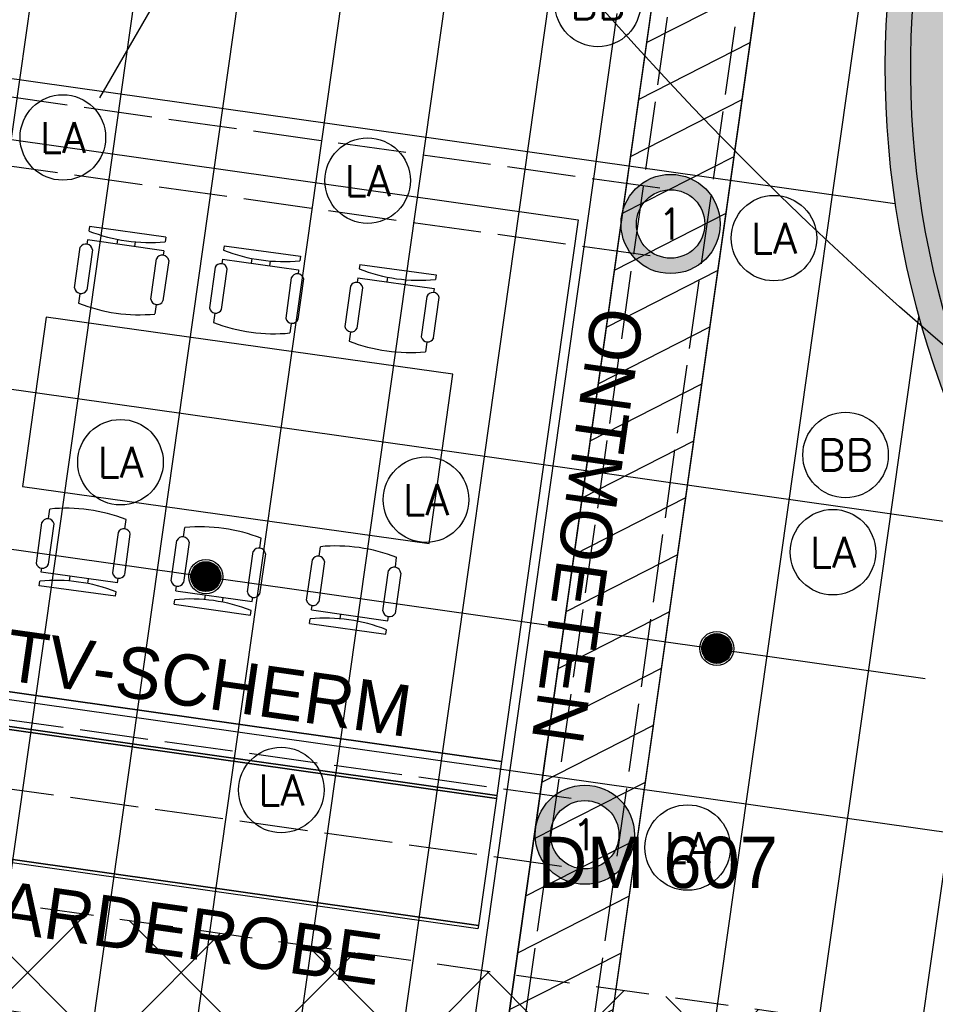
# Model space of a CAD drawing. Header units: millimetres. Extents: x -4107 to 114693, y -37499 to 54671.
# Tile 45 of 156: x 64489 to 69843, y -16246 to -10487. Entities that reach past the tile are written whole.
import ezdxf
from ezdxf.enums import TextEntityAlignment as Align

# ---------------------------------------------------------------- set-up
doc = ezdxf.new("R2010")
doc.units = ezdxf.units.MM
doc.header["$LTSCALE"] = 50
doc.linetypes.add('B0702', pattern=[4.6875, 3.125, -1.5625])
doc.linetypes.add('XREF_06_Vloergoot installaties$0$E_GOOT5', pattern=[10, 8, -2])
for name, color, linetype in [('FOK_ BRANDSLANGHASPELS', 2, 'Continuous'), ('FOK_02B_SOLIDS', 253, 'Continuous'), ('FOK_05---_TEKST_25', 2, 'Continuous'), ('FOK_08---_MAATVOERING', 2, 'Continuous'), ('FOK_22_BINNENWANDEN', 2, 'Continuous'), ('FOK_28_CONSTRUCTIES', 4, 'Continuous'), ('FOK_72_VAST MEUBILAIR', 1, 'Continuous'), ('FOK_82_LOS MEUBILAIR', 1, 'Continuous'), ('XREF_06_PLAFOND$0$AA35RJ8-_HWOLCEMENT', 242, 'Continuous'), ('XREF_06_PLAFOND$0$AA45----_PLAFONDAFW', 1, 'Continuous'), ('XREF_06_PLAFOND$0$AI45----_PLAFONDAFW', 2, 'Continuous'), ('XREF_06_Sprinkler installatie$0$WL$1----', 3, 'Continuous'), ('XREF_06_Sprinkler installatie$0$WL524---', 4, 'Continuous'), ('XREF_06_Sprinkler installatie$0$WL6516--', 4, 'Continuous'), ('XREF_06_verlichting$0$EL6311--', 3, 'Continuous'), ('XREF_06_Vloergoot installaties$0$EL6131--_VG', 3, 'Continuous'), ('XREF_06_Vloergoot installaties$0$EL6222--', 3, 'Continuous'), ('XREF_06_werkset$0$AA28E---_TPGBETON', 242, 'Continuous'), ('XREF_06_werkset$0$AL28E---_TPGBETON', 4, 'Continuous'), ('XREF_06_werkset$0$AZ28E---_TPGBETON', 4, 'Continuous')]:
    doc.layers.add(name, color=color, linetype=linetype)
doc.styles.add('XREF_06_Sprinkler installatie$0$BURO-018', font='simplex.shx', dxfattribs={"height": 180})
doc.styles.add('XREF_06_Sprinkler installatie$0$Standard', font='txt')
doc.styles.add('XREF_06_verlichting$0$BURO-018', font='simplex.shx', dxfattribs={"height": 180})
doc.styles.add('XREF_06_Vloergoot installaties$0$BURO-018', font='simplex.shx', dxfattribs={"height": 180})

# ---------------------------------------------------------------- blocks, each defined once
blk = doc.blocks.new('XREF_06_Sprinkler installatie$0$SP-KOP02')
at = {"color": 0, "linetype": 'Continuous'}
for p, q in [((-0.875, -0.023), (0.023, 0.875)), ((-0.847, -0.219), (0.219, 0.847)), ((-0.843, 0.233), (-0.233, 0.843)), ((-0.786, -0.383), (0.383, 0.786)), ((-0.702, -0.523), (0.523, 0.702)), ((-0.595, -0.641), (0.641, 0.595)), ((-0.469, -0.739), (0.739, 0.469)), ((-0.32, -0.815), (0.815, 0.32)), ((-0.144, -0.863), (0.863, 0.144)), ((0.072, -0.872), (0.872, -0.072)), ((0.381, -0.788), (0.788, -0.381))]:
    blk.add_line(p, q, dxfattribs=at)
at = {"color": 0, "linetype": 'Continuous', "const_width": 0.875}
blk.add_lwpolyline([(-0.438, 0, 1), (0.438, 0, 1)], format="xyb", close=True, dxfattribs=at)
at = {"color": 0, "linetype": 'Continuous'}
for radius in [1, 0.875]:
    blk.add_circle((0, 0), radius, dxfattribs=at)
at = {"color": 0, "linetype": 'Continuous', "style": 'XREF_06_Sprinkler installatie$0$Standard', "flags": 1}
for tag, p in [('SP_MATCODE', (2, 2)), ('SP_TEMP', (2, -3)), ('SP_DOORL', (2, -5)), ('SP_KFACT', (2, -7)), ('SP_SPRHK', (2, -9)), ('SP_KLEP', (2, -11))]:
    blk.add_attdef(tag, p, '', height=1, dxfattribs=at)
blk = doc.blocks.new('XREF_06_Sprinkler installatie$0$LDV4')
at = {"color": 0, "linetype": 'Continuous'}
for p, q in [((-0.25, -0.433), (-2.5, -4.33)), ((-4.5, -7.794), (-6.75, -11.691))]:
    blk.add_line(p, q, dxfattribs=at)
blk.add_lwpolyline([(-0.25, -0.433, 0, 1, 0), (-1.5, -2.598, 1, 1, 0)], format="xyseb", dxfattribs=at)
blk.add_circle((0, 0), 0.5, dxfattribs=at)
at = {"color": 0, "linetype": 'Continuous', "style": 'XREF_06_Sprinkler installatie$0$BURO-018'}
blk.add_attdef('LD_TEXT1', text='', height=1.8, dxfattribs=at).set_placement((-3.5, -6.062), align=Align.MIDDLE)
blk = doc.blocks.new('XREF_06_Sprinkler installatie')
at = {"layer": 'XREF_06_Sprinkler installatie$0$WL524---'}
for p, q in [((66716.7, -19395), (67983.2, -10451.1)), ((61193.5, -13125), (69784.7, -14341.6))]:
    blk.add_line(p, q, dxfattribs=at)
at = {"layer": 'XREF_06_Sprinkler installatie$0$WL$1----'}
ref = blk.add_blockref('XREF_06_Sprinkler installatie$0$LDV4', (65967.9, -9189.6), dxfattribs=dict(at, xscale=150, yscale=150, zscale=150))
ref.add_attrib('LD_TEXT1', 'BSH', dxfattribs={"layer": '0', "color": 1, "linetype": 'Continuous', "height": 180, "style": 'XREF_06_Sprinkler installatie$0$BURO-018'}).set_placement((65442.9, -10098.9), align=Align.MIDDLE)
at = {"layer": 'XREF_06_Sprinkler installatie$0$WL6516--', "xscale": 99.9999999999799, "yscale": 100, "zscale": 100, "rotation": 7.589429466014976}
for p in [(65577, -13744.8), (68565.5, -14164.9)]:
    blk.add_blockref('XREF_06_Sprinkler installatie$0$SP-KOP02', p, dxfattribs=at)
blk = doc.blocks.new('XREF_06_Vloergoot installaties$0$E00415')
at = {"linetype": 'Continuous'}
h = blk.add_hatch(color=0, dxfattribs=at)
edge = h.paths.add_edge_path()
edge.add_arc((0, 0), 2.9, 0, 360)
edge = h.paths.add_edge_path(flags=16)
edge.add_arc((0, 0), 2, 0, 360)
at = {"color": 0, "linetype": 'Continuous'}
for radius in [2.9, 2]:
    blk.add_circle((0, 0), radius, dxfattribs=at)
at = {"color": 0, "linetype": 'Continuous', "style": 'XREF_06_Vloergoot installaties$0$BURO-018'}
for tag, p in [('E_GKAST', (0, 8)), ('E_GROEP', (0, 5)), ('E_SGROEP', (4.5, 5))]:
    blk.add_attdef(tag, text='', height=1.8, dxfattribs=at).set_placement(p, align=Align.MIDDLE)
at = {"color": 0, "linetype": 'Continuous', "style": 'XREF_06_Vloergoot installaties$0$BURO-018', "flags": 1}
for tag, p in [('E_VERMCODE', (13, 5)), ('E_MATCODE', (0, 0))]:
    blk.add_attdef(tag, text='', height=1.8, dxfattribs=at).set_placement(p, align=Align.MIDDLE)
blk = doc.blocks.new('XREF_06_Vloergoot installaties')
at = {"layer": 'XREF_06_Vloergoot installaties$0$EL6131--_VG', "linetype": 'XREF_06_Vloergoot installaties$0$E_GOOT5'}
for p, q in [((67095.6, -18789.1), (74687.3, 34683)), ((67491.6, -18845.3), (75083.3, 34626.8)), ((62389.1, -10651.6), (68323.2, -11484)), ((62333.5, -11047.7), (68267.6, -11880.1)), ((61870.4, -14223.5), (67821.2, -15056.5)), ((61815, -14619.6), (67765.7, -15452.6))]:
    blk.add_line(p, q, dxfattribs=at)
at = {"layer": 'XREF_06_Vloergoot installaties$0$EL6222--'}
ref = blk.add_blockref('XREF_06_Vloergoot installaties$0$E00415', (68295.4, -11682.1), dxfattribs=dict(at, xscale=99.99999999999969, yscale=100, zscale=100, rotation=352.2551880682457))
ref.add_attrib('E_GROEP', '1', dxfattribs={"layer": '0', "color": 1, "linetype": 'Continuous', "height": 180, "style": 'XREF_06_Vloergoot installaties$0$BURO-018'}).set_placement((68295.4, -11682.1), align=Align.MIDDLE)
ref = blk.add_blockref('XREF_06_Vloergoot installaties$0$E00415', (67793.4, -15254.6), dxfattribs=dict(at, xscale=99.99999999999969, yscale=100, zscale=100, rotation=352.2551880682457))
ref.add_attrib('E_GROEP', '1', dxfattribs={"layer": '0', "color": 1, "linetype": 'Continuous', "height": 180, "style": 'XREF_06_Vloergoot installaties$0$BURO-018'}).set_placement((67793.4, -15254.6), align=Align.MIDDLE)
blk = doc.blocks.new('XREF_06_PLAFOND')
at = {"layer": 'XREF_06_PLAFOND$0$AA35RJ8-_HWOLCEMENT'}
h = blk.add_hatch(dxfattribs=at)
h.set_pattern_fill('AR-SAND', color=3, scale=100, style=0)
h.set_pattern_definition([(37.5, (0, 0), (-6.29934, 192.68238), [0, -152, 0, -170, 0, -162.5]), (7.5, (0, 0), (176.9777, 282.2146), [0, -82, 0, -137, 0, -52.5]), (327.5, (-123, 0), (311.4142, 0.5659), [0, -50, 0, -180, 0, -235]), (317.5, (-123, 0), (300.6127, 87.7676), [0, -25, 0, -118, 0, -135])])
edge = h.paths.add_edge_path()
edge.add_line((43127, -14243.3), (58419.3, -19206.1))
edge.add_line((58419.3, -19206.1), (67730.9, 8108.9))
edge.add_arc((59883.2, 10784.2), 8291.1, 341.17601, 446.91022)
edge.add_line((60330.1, 19063.2), (33916.8, 20627.6))
edge.add_line((33916.8, 20627.6), (34420, 20584.8))
edge.add_line((34420, 20584.8), (35543.9, 20485.6))
edge.add_line((35543.9, 20485.6), (36683.3, 20381.7))
edge.add_line((36683.3, 20381.7), (37848.9, 20273.2))
edge.add_line((37848.9, 20273.2), (39050.9, 20148.3))
edge.add_line((39050.9, 20148.3), (40285.1, 19981.6))
edge.add_line((40285.1, 19981.6), (41548.6, 19763.1))
edge.add_line((41548.6, 19763.1), (42829.4, 19472.5))
edge.add_line((42829.4, 19472.5), (44122.5, 19109))
edge.add_line((44122.5, 19109), (45423.2, 18664.8))
edge.add_line((45423.2, 18664.8), (46722.2, 18132.5))
edge.add_line((46722.2, 18132.5), (48008.4, 17504))
edge.add_line((48008.4, 17504), (49268.4, 16772.4))
edge.add_line((49268.4, 16772.4), (50485.1, 15932))
edge.add_line((50485.1, 15932), (51639.9, 14978.6))
edge.add_line((51639.9, 14978.6), (52710, 13913.1))
edge.add_line((52710, 13913.1), (53675.1, 12736.9))
edge.add_line((53675.1, 12736.9), (54512.8, 11458.3))
edge.add_line((54512.8, 11458.3), (55208.8, 10080.1))
edge.add_line((55208.8, 10080.1), (55817.1, 8209.2))
edge.add_line((55817.1, 8209.2), (56064.8, 6685.2))
edge.add_line((56064.8, 6685.2), (56139.2, 5158.4))
edge.add_line((56139.2, 5158.4), (56050.4, 3639.5))
edge.add_line((56050.4, 3639.5), (55811.6, 2148.5))
edge.add_line((55811.6, 2148.5), (55438.3, 698.3))
edge.add_line((55438.3, 698.3), (54948.5, -697))
edge.add_line((54948.5, -697), (54359.8, -2029.7))
edge.add_line((54359.8, -2029.7), (53689, -3294.4))
edge.add_line((53689, -3294.4), (52951.5, -4489))
edge.add_line((52951.5, -4489), (52160.9, -5613.2))
edge.add_line((52160.9, -5613.2), (51328.7, -6667.7))
edge.add_line((51328.7, -6667.7), (50463.8, -7656))
edge.add_line((50463.8, -7656), (49570.4, -8575.7))
edge.add_line((49570.4, -8575.7), (48670.3, -9436.4))
edge.add_line((48670.3, -9436.4), (47771.6, -10244.3))
edge.add_line((47771.6, -10244.3), (46892.7, -11017.6))
edge.add_line((46892.7, -11017.6), (46032.2, -11771.8))
edge.add_line((46032.2, -11771.8), (45181.6, -12512.9))
edge.add_line((45181.6, -12512.9), (44331, -13249.4))
edge.add_line((44331, -13249.4), (43127, -14243.3))
h.paths.add_polyline_path([(59430.2, 12248.2), (59662.8, 12964.9), (60019.5, 12849.2), (59786.9, 12132.4)], flags=24)
h.paths.add_polyline_path([(60617.2, 10425.5), (61333.9, 10192.8), (61218.2, 9836.1), (60501.4, 10068.8)], flags=24)
at = {"layer": 'XREF_06_PLAFOND$0$AA45----_PLAFONDAFW'}
h = blk.add_hatch(dxfattribs=at)
h.set_pattern_fill('ANSI31', color=256, scale=2200, angle=342.02, style=0)
h.set_pattern_definition([(27.02, (0, 0), (-124.9329, 244.9832), [])])
h.paths.add_polyline_path([(66694.5, -20935), (67273.8, -21123), (75376.3, 36094.7), (74770.4, 36094.7)])
at = {"layer": 'XREF_06_PLAFOND$0$AI45----_PLAFONDAFW'}
h = blk.add_hatch(dxfattribs=at)
h.set_pattern_fill('_USER,_O', color=256, scale=1800, pattern_type=0)
h.set_pattern_definition([(351.94, (60508.5, -17546.5), (252.38, 1782.22), [])])
edge = h.paths.add_edge_path(flags=16)
edge.add_arc((41622.2, 26897.4), 5449.9, 0, 180)
edge.add_arc((41622.2, 26897.4), 5449.9, 180, 360)
h.paths.add_polyline_path([(49833.5, 30277.3), (51633.5, 30277.3), (51633.5, 27677.3), (49833.5, 27677.3)], flags=16)
edge = h.paths.add_edge_path(flags=16)
edge.add_arc((86127.3, 26613.5), 3800, 0, 180)
edge.add_arc((86127.3, 26613.5), 3800, 180, 360)
edge = h.paths.add_edge_path(flags=16)
edge.add_arc((74998.8, -10766.8), 5450, 0, 180)
edge.add_arc((74998.8, -10766.8), 5450, 180, 360)
edge = h.paths.add_edge_path()
edge.add_arc((59888.1, 10791.1), 9323.9, 341.24236, 446.62909)
edge.add_line((60436.4, 20098.9), (31243.3, 21827.8))
edge.add_line((31243.3, 21827.8), (28955.1, 21950.5))
edge.add_line((28955.1, 21950.5), (30807, 36094.7))
edge.add_line((30807, 36094.7), (95373.9, 36094.7))
edge.add_line((95373.9, 36094.7), (86392.8, -27327.7))
edge.add_line((86392.8, -27327.7), (59702.3, -18665.8))
edge.add_line((59702.3, -18665.8), (68716.8, 7792.9))
h = blk.add_hatch(dxfattribs=at)
h.set_pattern_fill('_USER,_O', color=256, scale=600, angle=90, pattern_type=0)
h.set_pattern_definition([(81.94, (95317.84, 35698.9), (-594.073, 84.126), [])])
edge = h.paths.add_edge_path(flags=16)
edge.add_arc((86127.3, 26613.5), 3800, 0, 360)
edge = h.paths.add_edge_path(flags=16)
edge.add_arc((74998.8, -10766.8), 5450, 0, 360)
edge = h.paths.add_edge_path(flags=16)
edge.add_arc((41622.2, 26897.4), 5449.9, 0, 360)
h.paths.add_polyline_path([(49933.5, 30177.3), (51533.5, 30177.3), (51533.5, 27777.3), (49933.5, 27777.3)], flags=16)
edge = h.paths.add_edge_path()
edge.add_arc((59888.1, 10791.1), 9323.9, 341.24236, 446.62909)
edge.add_line((60436.4, 20098.9), (31243.3, 21827.8))
edge.add_line((31243.3, 21827.8), (28955.1, 21950.5))
edge.add_line((28955.1, 21950.5), (30807, 36094.7))
edge.add_line((30807, 36094.7), (95373.9, 36094.7))
edge.add_line((95373.9, 36094.7), (86392.8, -27327.7))
edge.add_line((86392.8, -27327.7), (59702.3, -18665.8))
edge.add_line((59702.3, -18665.8), (68716.8, 7792.9))
at = {"layer": 'XREF_06_PLAFOND$0$AA45----_PLAFONDAFW'}
blk.add_lwpolyline([(66694.5, -20935), (67273.8, -21123), (75376.3, 36094.7), (74770.4, 36094.7)], close=True, dxfattribs=at)
blk = doc.blocks.new('XREF_06_verlichting$0$1115B3A')
at = {"color": 0, "linetype": 'Continuous'}
blk.add_circle((0, 0), 2.5, dxfattribs=at)
at = {"color": 0, "linetype": 'Continuous', "style": 'XREF_06_verlichting$0$BURO-018'}
for tag, p in [('E_GKAST', (0, 8)), ('E_GROEP', (0, 5)), ('E_SGROEP', (4.5, 5)), ('E_ARMCODE', (0, 0)), ('E_SLET', (4.5, -1))]:
    blk.add_attdef(tag, text='', height=1.8, dxfattribs=at).set_placement(p, align=Align.MIDDLE)
blk = doc.blocks.new('XREF_06_verlichting')
at = {"layer": 'XREF_06_verlichting$0$EL6311--'}
ref = blk.add_blockref('XREF_06_verlichting$0$1115B3A', (67869.4, -10395), dxfattribs=dict(at, xscale=100, yscale=100, zscale=100))
ref.add_attrib('E_ARMCODE', 'BB', dxfattribs={"layer": '0', "color": 1, "linetype": 'Continuous', "height": 180, "style": 'XREF_06_verlichting$0$BURO-018'}).set_placement((67869.4, -10395), align=Align.MIDDLE)
ref = blk.add_blockref('XREF_06_verlichting$0$1115B3A', (64741.1, -11176), dxfattribs=dict(at, xscale=100, yscale=100, zscale=100))
ref.add_attrib('E_ARMCODE', 'LA', dxfattribs={"layer": '0', "color": 1, "linetype": 'Continuous', "height": 180, "style": 'XREF_06_verlichting$0$BURO-018'}).set_placement((64741.1, -11176), align=Align.MIDDLE)
ref = blk.add_blockref('XREF_06_verlichting$0$1115B3A', (66523.3, -11428.4), dxfattribs=dict(at, xscale=100, yscale=100, zscale=100))
ref.add_attrib('E_ARMCODE', 'LA', dxfattribs={"layer": '0', "color": 1, "linetype": 'Continuous', "height": 180, "style": 'XREF_06_verlichting$0$BURO-018'}).set_placement((66523.3, -11428.4), align=Align.MIDDLE)
ref = blk.add_blockref('XREF_06_verlichting$0$1115B3A', (68899.6, -11764.9), dxfattribs=dict(at, xscale=100, yscale=100, zscale=100))
ref.add_attrib('E_ARMCODE', 'LA', dxfattribs={"layer": '0', "color": 1, "linetype": 'Continuous', "height": 180, "style": 'XREF_06_verlichting$0$BURO-018'}).set_placement((68899.6, -11764.9), align=Align.MIDDLE)
ref = blk.add_blockref('XREF_06_verlichting$0$1115B3A', (69318.3, -13033.2), dxfattribs=dict(at, xscale=100, yscale=100, zscale=100))
ref.add_attrib('E_ARMCODE', 'BB', dxfattribs={"layer": '0', "color": 1, "linetype": 'Continuous', "height": 180, "style": 'XREF_06_verlichting$0$BURO-018'}).set_placement((69318.3, -13033.2), align=Align.MIDDLE)
ref = blk.add_blockref('XREF_06_verlichting$0$1115B3A', (65078.1, -13075.4), dxfattribs=dict(at, xscale=100, yscale=100, zscale=100))
ref.add_attrib('E_ARMCODE', 'LA', dxfattribs={"layer": '0', "color": 1, "linetype": 'Continuous', "height": 180, "style": 'XREF_06_verlichting$0$BURO-018'}).set_placement((65078.1, -13075.4), align=Align.MIDDLE)
ref = blk.add_blockref('XREF_06_verlichting$0$1115B3A', (66865, -13294.8), dxfattribs=dict(at, xscale=100, yscale=100, zscale=100))
ref.add_attrib('E_ARMCODE', 'LA', dxfattribs={"layer": '0', "color": 1, "linetype": 'Continuous', "height": 180, "style": 'XREF_06_verlichting$0$BURO-018'}).set_placement((66865, -13294.8), align=Align.MIDDLE)
ref = blk.add_blockref('XREF_06_verlichting$0$1115B3A', (69244.5, -13601.8), dxfattribs=dict(at, xscale=100, yscale=100, zscale=100))
ref.add_attrib('E_ARMCODE', 'LA', dxfattribs={"layer": '0', "color": 1, "linetype": 'Continuous', "height": 180, "style": 'XREF_06_verlichting$0$BURO-018'}).set_placement((69244.5, -13601.8), align=Align.MIDDLE)
ref = blk.add_blockref('XREF_06_verlichting$0$1115B3A', (66018.5, -14992.8), dxfattribs=dict(at, xscale=100, yscale=100, zscale=100))
ref.add_attrib('E_ARMCODE', 'LA', dxfattribs={"layer": '0', "color": 1, "linetype": 'Continuous', "height": 180, "style": 'XREF_06_verlichting$0$BURO-018'}).set_placement((66018.5, -14992.8), align=Align.MIDDLE)
ref = blk.add_blockref('XREF_06_verlichting$0$1115B3A', (68394.8, -15329.4), dxfattribs=dict(at, xscale=100, yscale=100, zscale=100))
ref.add_attrib('E_ARMCODE', 'LA', dxfattribs={"layer": '0', "color": 1, "linetype": 'Continuous', "height": 180, "style": 'XREF_06_verlichting$0$BURO-018'}).set_placement((68394.8, -15329.4), align=Align.MIDDLE)
blk = doc.blocks.new('*U981')
at = {"layer": 'XREF_06_werkset$0$AA28E---_TPGBETON'}
blk.add_hatch(color=254, dxfattribs=at).paths.add_polyline_path([(15763.6, 62068.3, -0.6895), (12013.6, 53201.8), (11793.6, 53214.6, -0.298725), (7330.4, 56678.3), (7260.5, 56898.3, -0.143683), (7260.5, 59798.3), (7014.3, 60018.3, 1.806671), (15967.6, 62288.3)])
h = blk.add_hatch(dxfattribs=at)
h.set_pattern_fill('AR-CONC', color=1, scale=59.4, style=0)
h.set_pattern_definition([(50, (0, 0), (426.0525, -37.2748), [44.55, -490.05]), (355, (0, 0), (-82.4183, 446.802), [35.64, -392.04]), (100.4514, (35.5, -3.1), (343.6346, 409.527), [37.8617, -416.4784]), (46.1842, (0, 118.8), (633.941, -98.3183), [66.825, -735.075]), (96.6356, (52.8, 110.6), (555.1896, 578.626), [56.7925, -624.7175]), (351.1842, (0, 118.8), (555.189, 578.6264), [53.46, -588.06]), (21, (59.4, 89.1), (354.5628, -239.1556), [44.55, -490.05]), (326, (59.4, 89.1), (144.5293, 430.739), [35.64, -392.04]), (71.4514, (88.95, 69.17), (499.0922, 191.583), [37.8617, -416.4784]), (37.5, (0, 0), (7.22295, 197.73895), [0, -387.288, 0, -397.98, 0, -393.525]), (7.5, (0, 0), (156.2633, 234.28056), [0, -226.908, 0, -378.378, 0, -149.985]), (327.5, (-132.46, 0), (317.09053, -13.3976), [0, -148.5, 0, -463.32, 0, -614.79]), (317.5, (-191.86, 0), (346.4126, 59.4624), [0, -193.05, 0, -307.692, 0, -436.59])])
h.paths.add_polyline_path([(15763.6, 62068.3, -0.6895), (12013.6, 53201.8), (11793.6, 53214.6, -0.298725), (7330.4, 56678.3), (7260.5, 56898.3, -0.143683), (7260.5, 59798.3), (7014.3, 60018.3, 1.806671), (15967.6, 62288.3)])
at = {"layer": 'XREF_06_werkset$0$AL28E---_TPGBETON'}
blk.add_lwpolyline([(7014.3, 60018.3, 1.806671), (15967.6, 62288.3)], format="xyb", dxfattribs=at)
at = {"layer": 'XREF_06_werkset$0$AZ28E---_TPGBETON'}
blk.add_lwpolyline([(15865.6, 62178.3, -1.792795), (7136.9, 59908.3)], format="xyb", dxfattribs=at)
blk = doc.blocks.new('XREF_06_werkset')
at = {"rotation": 342.0199999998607}
blk.add_blockref('*U981', (45381.6, -62501.6), dxfattribs=at)
blk = doc.blocks.new('A$C4D8164B4')
at = {"layer": 'FOK_ BRANDSLANGHASPELS', "color": 2}
blk.add_circle((20000, 20000), 20000, dxfattribs=at)
blk = doc.blocks.new('A$C01892AD0')
at = {"linetype": 'Continuous'}
for p, q in [((221.8, 1999.3), (283.4, 2445.6)), ((283.4, 2445.6), (309.6, 2442)), ((300.5, 1988.5), (362.1, 2434.7)), ((362.1, 2434.7), (388.4, 2431.1)), ((651.5, 2431.7), (415.3, 2464.3)), ((409.7, 2391.8), (646, 2359.2)), ((677.1, 2391.3), (732.1, 2383.7)), ((311.2, 2267.9), (338.6, 2264.1)), ((1991, 2207.6), (1936, 2215.3)), ((2026.7, 2239.5), (2262.8, 2206)), ((324.1, 2159.1), (296.1, 2163)), ((2248.3, 2134.8), (2012.1, 2168.2)), ((2242.6, 1716.9), (2305.8, 2163)), ((2305.8, 2163), (2279.6, 2166.7)), ((2321.4, 1705.8), (2384.5, 2151.8)), ((2384.5, 2151.8), (2358.3, 2155.5)), ((594.2, 1984.3), (357.9, 2016.9)), ((221.8, 1999.3), (248, 1995.7)), ((300.5, 1988.5), (326.8, 1984.8)), ((2309, 1988.6), (2281.7, 1992.4)), ((348.1, 1945.6), (584.4, 1912.9)), ((615.5, 1945), (670.5, 1937.4)), ((2266.8, 1887.5), (2294.7, 1883.5)), ((1959.1, 1793.4), (2195.2, 1760)), ((1927.8, 1761.5), (1872.8, 1769.3)), ((542.1, 1639.2), (305.9, 1671.8)), ((2185.1, 1688.7), (1949, 1722.2)), ((2242.6, 1716.9), (2216.4, 1720.6)), ((2321.4, 1705.8), (2295.1, 1709.5)), ((112.4, 1206.8), (174, 1653.1)), ((174, 1653.1), (200.2, 1649.5)), ((191.1, 1196), (252.7, 1642.2)), ((252.7, 1642.2), (279, 1638.6)), ((300.3, 1599.3), (536.6, 1566.7)), ((567.7, 1598.8), (622.7, 1591.2)), ((201.8, 1475.4), (229.2, 1471.6)), ((1914.5, 1447.4), (2150.7, 1413.9)), ((1878.8, 1415.5), (1823.8, 1423.3)), ((214.7, 1366.6), (186.7, 1370.5)), ((2136.1, 1342.7), (1900, 1376.1)), ((2130.5, 924.8), (2193.6, 1370.9)), ((2193.6, 1370.9), (2167.4, 1374.6)), ((2209.2, 913.7), (2272.4, 1359.7)), ((2272.4, 1359.7), (2246.1, 1363.5)), ((484.8, 1191.8), (248.6, 1224.4)), ((112.4, 1206.8), (138.6, 1203.2)), ((191.1, 1196), (217.4, 1192.4)), ((238.7, 1153.1), (475, 1120.5)), ((506.2, 1152.5), (561.1, 1144.9)), ((2196.8, 1196.5), (2169.5, 1200.3)), ((2154.6, 1095.4), (2182.6, 1091.4)), ((1846.9, 1001.3), (2083.1, 967.9)), ((1815.6, 969.4), (1760.7, 977.2)), ((2073, 896.6), (1836.8, 930.1)), ((2130.5, 924.8), (2104.2, 928.5)), ((63.2, 865), (0, 418.9)), ((63.2, 865), (89.4, 861.2)), ((199.4, 882), (435.5, 848.6)), ((2209.2, 913.7), (2183, 917.4)), ((141.9, 853.8), (78.7, 407.8)), ((141.9, 853.8), (168.1, 850.1)), ((425.5, 777.3), (189.3, 810.7)), ((456.7, 809.2), (511.7, 801.4)), ((117.7, 683.3), (89.8, 687.2)), ((2036.4, 625.2), (1800.2, 657.8)), ((75.5, 582.2), (102.9, 578.3)), ((1769, 625.7), (1714, 633.3)), ((1790.3, 586.5), (2026.6, 553.9)), ((2084, 582.3), (2022.4, 136)), ((2084, 582.3), (2057.8, 585.9)), ((2162.8, 571.4), (2101.2, 125.1)), ((2162.8, 571.4), (2136.5, 575)), ((0, 418.9), (26.2, 415.2)), ((78.7, 407.8), (105, 404)), ((136.2, 436), (372.4, 402.5)), ((2060.5, 411.6), (2088.4, 407.8)), ((357.8, 331.3), (121.7, 364.7)), ((393.6, 363.2), (448.5, 355.4)), ((2073.3, 302.9), (2046, 306.6)), ((1707.4, 179.5), (1652.4, 187.1)), ((1974.8, 178.9), (1738.6, 211.5)), ((1733, 139), (1969.3, 106.4)), ((2022.4, 136), (1996.2, 139.6)), ((2101.2, 125.1), (2074.9, 128.8))]:
    blk.add_line(p, q, dxfattribs=at)
blk.add_lwpolyline([(530.9, 166.2), (1521.3, 27.7), (1853.6, 2404.6), (863.2, 2543)], close=True, dxfattribs=at)
for centre, radius, start, end in [((-656.4, 2347.9), 970.6, 338.72198, 5.56138), ((424.1, 2427.2), 38.2, 103.43437, 247.7873), ((637.1, 2396.4), 38.2, 283.43437, 67.7873), ((-233.9, 2289.6), 970.6, 338.72198, 5.56138), ((2839.2, 1860), 970.6, 158.5203, 185.3597), ((2030.9, 2201.5), 38.2, 96.29438, 240.64731), ((2244.1, 2172.7), 38.2, 276.29438, 60.64731), ((3261.4, 1800.2), 970.6, 158.5203, 185.3597), ((364.1, 1979.7), 37.7, 99.42728, 244.85607), ((578.2, 1950.1), 37.7, 279.42728, 64.85607), ((1965.1, 1756.2), 37.7, 99.22561, 244.65439), ((2179.1, 1725.9), 37.7, 279.22561, 64.65439), ((314.8, 1634.7), 38.2, 103.43437, 247.7873), ((-765.8, 1555.4), 970.6, 338.72198, 5.56138), ((527.7, 1603.9), 38.2, 283.43437, 67.7873), ((-343.3, 1497.1), 970.6, 338.72198, 5.56138), ((1918.7, 1409.4), 38.2, 96.29438, 240.64731), ((2727, 1067.9), 970.6, 158.5203, 185.3597), ((2131.9, 1380.6), 38.2, 276.29438, 60.64731), ((3149.3, 1008.1), 970.6, 158.5203, 185.3597), ((254.7, 1187.2), 37.7, 99.42728, 244.85607), ((468.8, 1157.7), 37.7, 279.42728, 64.85607), ((1853, 964.1), 37.7, 99.22561, 244.65439), ((2066.9, 933.8), 37.7, 279.22561, 64.65439), ((205.4, 844.8), 37.7, 99.22561, 244.65439), ((-876.9, 770.6), 970.6, 338.5203, 5.3597), ((419.4, 814.5), 37.7, 279.22561, 64.65439), ((-454.6, 710.8), 970.6, 338.5203, 5.3597), ((1806.3, 620.6), 37.7, 99.42728, 244.85607), ((2618.4, 281.1), 970.6, 158.72198, 185.56138), ((2020.4, 591), 37.7, 279.42728, 64.85607), ((3040.9, 222.8), 970.6, 158.72198, 185.56138), ((140.4, 398), 38.2, 96.29438, 240.64731), ((353.7, 369.2), 38.2, 276.29438, 60.64731), ((1747.4, 174.4), 38.2, 103.43437, 247.7873), ((1960.4, 143.6), 38.2, 283.43437, 67.7873)]:
    blk.add_arc(centre, radius, start, end, dxfattribs=at)
blk = doc.blocks.new('A$C64361900')
at = {"layer": 'FOK_72_VAST MEUBILAIR', "color": 253}
blk.add_lwpolyline([(4151.6, 4603.4), (3703, 1435), (138.5, 1939.7), (587.2, 5108.1)], close=True, dxfattribs=at)
at = {"layer": 'FOK_72_VAST MEUBILAIR'}
for points in [[(3703, 1435), (3674.9, 1236.9), (110.5, 1741.7), (138.5, 1939.7)], [(3674.9, 1236.9), (3672.4, 1219.1), (108, 1723.9), (110.5, 1741.7)], [(3672.4, 1219.1), (3567.2, 476.5), (2.8, 981.3), (108, 1723.9)], [(3567.2, 476.5), (3564.4, 456.7), (0, 961.5), (2.8, 981.3)]]:
    blk.add_lwpolyline(points, close=True, dxfattribs=at)
at = {"layer": 'FOK_82_LOS MEUBILAIR', "rotation": 270}
blk.add_blockref('A$C01892AD0', (874, 4564.9), dxfattribs=at)
at = {"layer": 'FOK_05---_TEKST_25', "char_height": 300, "width": 57960.996, "attachment_point": 1}
for s, insert, rotation in [('{\\fCentury Gothic|b0|i0|c0|p34;ONTMOETEN}', (4535, 4062.4), 261.94), ('{\\fCentury Gothic|b0|i0|c0|p34;TV-SCHERM}', (830.6, 2210.2), 351.94), ('{\\fCentury Gothic|b0|i0|c0|p34;GARDEROBE}', (480.3, 783.1), 351.94)]:
    blk.add_mtext(s, dxfattribs=dict(at, insert=insert, rotation=rotation))

msp = doc.modelspace()

# ---------------------------------------------------------------- hatches: boundary and pattern name
at = {"layer": 'FOK_08---_MAATVOERING'}
h = msp.add_hatch(dxfattribs=at)
h.set_pattern_fill('ANSI37', color=254, scale=200, angle=90, style=0)
h.set_pattern_definition([(135, (101353.03, -97782.24), (-449.013, -449.013), []), (225, (101353.03, -97782.24), (449.013, -449.013), [])])
h.paths.add_polyline_path([(58740.5, -19162.8), (72330.2, -23573.1), (73273.7, -16910.6), (60142.1, -15051)])
at = {"layer": 'FOK_28_CONSTRUCTIES'}
h = msp.add_hatch(color=254, dxfattribs=at)
edge = h.paths.add_edge_path()
edge.add_line((71891.8, -6291.5), (72537.9, -6501.2))
edge.add_line((72537.9, -6501.2), (72034.7, -8051.6))
edge.add_line((72034.7, -8051.6), (70579.3, -7579.3))
edge.add_arc((74995.5, -10767.5), 5446.8, 144.17256, 263.92046)
edge.add_arc((75004.1, -10769.6), 5445.6, 263.82772, 388.34496)
edge.add_line((79796.9, -8184.1), (72633.7, -5859.4))
edge.add_arc((74995.5, -10767.5), 5446.8, 115.69717, 124.73774)

# ---------------------------------------------------------------- linework, layer by layer
at = {"layer": 'FOK_08---_MAATVOERING', "color": 13, "linetype": 'B0702', "ltscale": 2}
msp.add_lwpolyline([(58740.5, -19162.8), (72330.2, -23573.1), (73273.7, -16910.6), (60142.1, -15051), (58740.5, -19162.8)], dxfattribs=at)

# ---------------------------------------------------------------- block references
for name in ['XREF_06_werkset', 'XREF_06_PLAFOND', 'XREF_06_PLAFOND', 'XREF_06_Sprinkler installatie', 'XREF_06_Sprinkler installatie', 'XREF_06_Vloergoot installaties', 'XREF_06_Vloergoot installaties']:
    msp.add_blockref(name, (0, 0))
at = {"layer": 'FOK_02B_SOLIDS'}
msp.add_blockref('A$C64361900', (63603.9, -16261.8), dxfattribs=at)
at = {"layer": 'FOK_22_BINNENWANDEN'}
msp.add_blockref('XREF_06_verlichting', (0, 0), dxfattribs=at)
at = {"layer": 'FOK_22_BINNENWANDEN', "color": 5}
for p in [(62903.1, -17201.9), (58068.5, -37498.6)]:
    msp.add_blockref('A$C4D8164B4', p, dxfattribs=at)

# ---------------------------------------------------------------- texts
at = {"layer": 'FOK_72_VAST MEUBILAIR', "color": 2, "insert": (67517.5, -15266.4), "char_height": 300, "width": 57960.996, "attachment_point": 1}
msp.add_mtext('{\\fCentury Gothic|b0|i0|c0|p34;DM 607}', dxfattribs=at)

doc.saveas('drawing.dxf')
